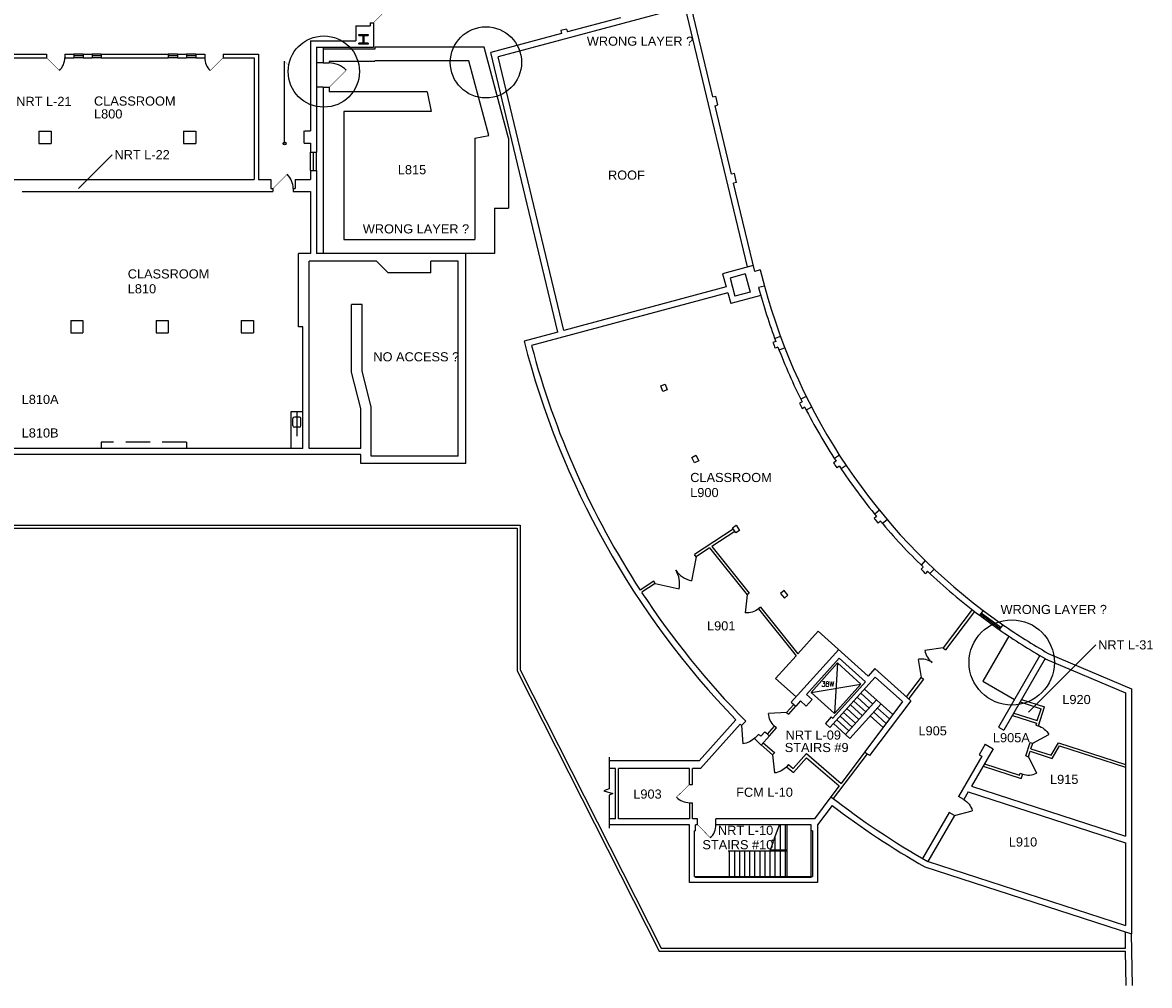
# Model space of a CAD drawing. Extents: x 1029 to 4798, y 49 to 3217.
# Tile 3 of 5: x 2578 to 4798, y 49 to 1948. Entities that reach past the tile are written whole.
import ezdxf

# ---------------------------------------------------------------- set-up
doc = ezdxf.new("R2010")
doc.units = 0
doc.header["$LTSCALE"] = 96
doc.header["$MEASUREMENT"] = 0
doc.linetypes.add('DASHED', pattern=[0.75, 0.5, -0.25])
doc.layers.get('0').update_dxf_attribs({"linetype": 'CONTINUOUS'})
doc.layers.get('DEFPOINTS').update_dxf_attribs({"color": 31, "linetype": 'CONTINUOUS'})
for name, color, linetype in [('A-ANNO-TEXT', 4, 'CONTINUOUS'), ('A-ANNO-TEXT-CTC', 181, 'CONTINUOUS'), ('A-CASE-OVHD', 1, 'DASHED'), ('A-COLS', 1, 'CONTINUOUS'), ('A-DOOR', 2, 'CONTINUOUS'), ('A-FLOR-CASE', 3, 'CONTINUOUS'), ('A-FLOR-SHFT', 1, 'CONTINUOUS'), ('A-FLOR-STRS', 2, 'CONTINUOUS'), ('A-GLAZ', 2, 'CONTINUOUS'), ('A-WALL-FULL', 6, 'CONTINUOUS'), ('A-WALL-SILL', 1, 'CONTINUOUS'), ('P-FIXT', 3, 'CONTINUOUS')]:
    doc.layers.add(name, color=color, linetype=linetype)
doc.styles.add('ARIAL', font='arial.ttf')
doc.styles.add('PP-FPLL-unverified$0$STANDARD', font='ROMANS.shx', dxfattribs={"width": 0.85})

# ---------------------------------------------------------------- blocks, each defined once
blk = doc.blocks.new('PP-FPLL-unverified$0$90S1')
blk.add_line((-0.5, 0), (0.207, 0.707))
blk.add_arc((-0.5, 0), 1, 0, 45)

msp = doc.modelspace()

# ---------------------------------------------------------------- linework, layer by layer
at = {"layer": 'A-ANNO-TEXT'}
for p, q in [((3094, 1709.3), (3094, 1871.3)), ((3094, 1709.3), (3094, 1871.3)), ((3733.8, 499.3), (3733.8, 436.8)), ((3733.8, 499.3), (3733.8, 436.8)), ((3733.8, 436.8), (3723, 432.8)), ((3733.8, 436.8), (3723, 432.8)), ((3723, 432.8), (3740.6, 428)), ((3723, 432.8), (3740.6, 428)), ((3740.6, 428), (3733.8, 424.5)), ((3740.6, 428), (3733.8, 424.5)), ((3733.8, 424.5), (3733.8, 359.5)), ((3733.8, 424.5), (3733.8, 359.5))]:
    msp.add_line(p, q, dxfattribs=at)
at = {"layer": 'A-ANNO-TEXT', "const_width": 0.388}
msp.add_lwpolyline([(3085.5, 1862.8), (3094, 1871.3), (3102.5, 1862.8)], dxfattribs=at)
msp.add_lwpolyline([(3085.5, 1862.8), (3094, 1871.3), (3102.5, 1862.8)], dxfattribs=at)
at = {"layer": 'A-ANNO-TEXT'}
msp.add_circle((3094, 1709.3), 3, dxfattribs=at)
msp.add_circle((3094, 1709.3), 3, dxfattribs=at)
at = {"layer": 'A-ANNO-TEXT-CTC'}
for p, q in [((2754.2, 1687), (2687.9, 1620.7)), ((4692.3, 720.6), (4559.7, 588.1))]:
    msp.add_line(p, q, dxfattribs=at)
at = {"layer": 'A-CASE-OVHD'}
for p, q in [((3118.2, 1180.1), (3118.2, 1108.1)), ((2733, 1120.1), (2733, 1108.1)), ((2901, 1120.1), (2733, 1120.1)), ((2901, 1120.1), (2901, 1108.1))]:
    msp.add_line(p, q, dxfattribs=at)
at = {"layer": 'A-COLS'}
for p, q in [((3240.2, 1923.8), (3258.9, 1923.8)), ((3240.2, 1921.8), (3240.2, 1923.8)), ((3240.2, 1921.8), (3248.6, 1921.8)), ((3248.6, 1907.1), (3248.6, 1921.8)), ((3250.6, 1907.1), (3250.6, 1921.8)), ((3250.6, 1921.8), (3258.9, 1921.8)), ((3258.9, 1923.8), (3258.9, 1921.8)), ((3240.2, 1905.1), (3240.2, 1907.1)), ((3248.6, 1907.1), (3240.2, 1907.1)), ((3258.9, 1905.1), (3240.2, 1905.1)), ((3258.9, 1907.1), (3250.6, 1907.1)), ((3258.9, 1907.1), (3258.9, 1905.1))]:
    msp.add_line(p, q, dxfattribs=at)
at = {"layer": 'A-DOOR'}
for p, q in [((3904.9, 894.4), (3895.6, 847.3)), ((3824.4, 842.1), (3871.2, 831.4)), ((4391.5, 714.7), (4355.8, 709.9)), ((4348.8, 656.8), (4342.9, 692.3))]:
    msp.add_line(p, q, dxfattribs=at)
at = {"layer": 'A-DOOR', "const_width": 1}
for points in [[(3269, 1947.3), (3294.5, 1972.8)], [(2625, 1878.3), (2650.5, 1852.9)], [(2973, 1878.3), (2947.5, 1852.9)], [(3181.8, 1820), (3215.7, 1853.9)], [(3071, 1620.3), (3099.3, 1648.6)], [(3891.9, 445.7), (3866.1, 420.6)], [(3907.9, 366.2), (3933, 340.4)]]:
    msp.add_lwpolyline(points, dxfattribs=at)
at = {"layer": 'A-DOOR'}
for points in [[(2650.5, 1852.9, 0.198912), (2661, 1878.3)], [(2937, 1878.3, 0.198912), (2947.5, 1852.9)], [(3215.7, 1853.9, 0.198912), (3181.8, 1868)], [(3866.1, 420.6, 0.202787), (3891.9, 409.7)], [(3933, 340.4, 0.202787), (3943.9, 366.2)]]:
    msp.add_lwpolyline(points, format="xyb", dxfattribs=at)
for centre, radius, start, end in [((3071, 1620.3), 40, 0, 45), ((3904.9, 894.4), 48, 213, 258.8535), ((3824.4, 842.1), 48, 347.1465, 33), ((4348.8, 656.8), 36, 53.5807, 99.4342), ((4391.5, 714.7), 36, 187.7272, 233.5807)]:
    msp.add_arc(centre, radius, start, end, dxfattribs=at)
at = {"layer": 'A-FLOR-CASE'}
for p, q in [((3272, 1895), (3169.8, 1895)), ((3487.2, 1899), (3272, 1899)), ((3272, 1899), (3272, 1895)), ((3535, 1720), (3487.2, 1899)), ((3169.8, 1868), (3181.8, 1868)), ((3181.8, 1871), (3181.8, 1868)), ((3272, 1871), (3181.8, 1871)), ((3457.2, 1872), (3272, 1872)), ((3496.5, 1724.7), (3457.2, 1872)), ((3169.8, 1820), (3181.8, 1820)), ((3181.8, 1820), (3181.8, 1811)), ((3375, 1811), (3181.8, 1811)), ((3375, 1811), (3383, 1772)), ((3211, 1772), (3211, 1520.1)), ((3383, 1772), (3211, 1772)), ((3469, 1720), (3496.5, 1724.7)), ((3469, 1720), (3469, 1520.1)), ((3535, 1720), (3535, 1582)), ((3508, 1582), (3508, 1492.1)), ((3508, 1582), (3535, 1582)), ((3211, 1520.1), (3469, 1520.1)), ((3508, 1492.1), (3169.8, 1492.1)), ((3106.2, 1180.1), (3106.2, 1108.1)), ((3130.2, 1180.1), (3106.2, 1180.1))]:
    msp.add_line(p, q, dxfattribs=at)
at = {"layer": 'A-FLOR-SHFT'}
for p, q in [((4183.5, 685.1), (4177.4, 585.7)), ((4131.3, 627.1), (4229.6, 643.6))]:
    msp.add_line(p, q, dxfattribs=at)
msp.add_lwpolyline([(4131.3, 627.1), (4183.5, 685.1), (4229.6, 643.6), (4177.4, 585.7)], close=True, dxfattribs=at)
at = {"layer": 'A-FLOR-STRS'}
for p, q in [((4253.3, 604.2), (4229.5, 625.7)), ((4236.9, 633.8), (4292.7, 583.6)), ((4199.1, 544), (4260.6, 612.4)), ((4232.5, 581.2), (4208.8, 602.6)), ((4239.2, 588.6), (4215.5, 610)), ((4245.9, 596.1), (4222.1, 617.5)), ((4212.5, 558.9), (4188.7, 580.3)), ((4219.2, 566.3), (4195.4, 587.8)), ((4225.8, 573.8), (4202.1, 595.2)), ((4273.4, 557.9), (4248.1, 580.6)), ((4279.4, 565.9), (4254.8, 588)), ((4286, 574.7), (4262.2, 596.2)), ((4175.3, 565.5), (4208, 536)), ((4205.8, 551.5), (4182, 572.9)), ((4070.9, 316.5), (4070.9, 366.2)), ((4080.9, 316.5), (4080.9, 366.2)), ((4083.9, 366.2), (4083.9, 264.2)), ((4060.9, 316.5), (4060.9, 343.8)), ((4083.9, 314), (3967.9, 314)), ((3970.9, 264.2), (3970.9, 314)), ((3980.9, 264.2), (3980.9, 314)), ((3990.9, 264.2), (3990.9, 314)), ((4000.9, 264.2), (4000.9, 314)), ((4010.9, 264.2), (4010.9, 314)), ((4020.9, 264.2), (4020.9, 314)), ((4030.9, 264.2), (4030.9, 314)), ((4040.9, 264.2), (4040.9, 314)), ((4050.9, 264.2), (4050.9, 314)), ((4051.4, 316.5), (4083.9, 316.5)), ((4060.9, 264.2), (4060.9, 314)), ((4070.9, 264.2), (4070.9, 314)), ((4080.9, 264.2), (4080.9, 314))]:
    msp.add_line(p, q, dxfattribs=at)
for points in [[(4269.6, 604.4), (4208, 536)], [(4050.6, 315.1), (4057.1, 333.1), (4053.9, 335.6), (4061.6, 336.3), (4058.9, 338.1), (4069, 366.2)]]:
    msp.add_lwpolyline(points, dxfattribs=at)
at = {"layer": 'A-GLAZ'}
for p, q in [((2697, 1881.8), (2679, 1881.8)), ((2733, 1881.8), (2715, 1881.8)), ((2883, 1881.8), (2865, 1881.8)), ((2919, 1881.8), (2901, 1881.8)), ((3151, 1655.8), (3151, 1691.8)), ((4466.6, 780.4), (4502.2, 754.5))]:
    msp.add_line(p, q, dxfattribs=at)
at = {"layer": 'A-WALL-FULL'}
for p, q in [((3883.1, 1978.8), (3515, 1880.2)), ((3755.7, 1957.1), (3651.4, 1929.1)), ((3234.5, 1941.3), (3263, 1941.3)), ((3234.5, 1941.3), (3234.5, 1911.3)), ((3263, 1947.3), (3269, 1947.3)), ((3263, 1947.3), (3263, 1941.3)), ((3269, 1947.3), (3269, 1899.3)), ((3649.8, 1934.9), (3638.2, 1931.8)), ((3638.2, 1931.8), (3639.8, 1926)), ((3649.8, 1934.9), (3651.4, 1929.1)), ((3145, 1911.3), (3234.5, 1911.3)), ((3145, 1911.3), (3145, 1734)), ((3639.8, 1926), (3500.7, 1888.7)), ((3157, 1899.3), (3157, 1691.8)), ((3157, 1899.3), (3269, 1899.3)), ((3169.8, 1899.3), (3169.8, 1868)), ((2505, 1878.3), (2625, 1878.3)), ((2513.2, 1885.3), (2625, 1885.3)), ((2625, 1885.3), (2625, 1878.3)), ((2661, 1885.3), (2661, 1878.3)), ((2661, 1885.3), (2679, 1885.3)), ((2661, 1878.3), (2679, 1878.3)), ((2679, 1885.3), (2679, 1878.3)), ((2697, 1885.3), (2697, 1878.3)), ((2697, 1885.3), (2715, 1885.3)), ((2697, 1878.3), (2715, 1878.3)), ((2715, 1885.3), (2715, 1878.3)), ((2733, 1885.3), (2733, 1878.3)), ((2733, 1885.3), (2865, 1885.3)), ((2733, 1878.3), (2865, 1878.3)), ((2865, 1885.3), (2865, 1878.3)), ((2883, 1885.3), (2883, 1878.3)), ((2883, 1885.3), (2901, 1885.3)), ((2883, 1878.3), (2901, 1878.3)), ((2901, 1885.3), (2901, 1878.3)), ((2919, 1885.3), (2919, 1878.3)), ((2919, 1885.3), (2937, 1885.3)), ((2919, 1878.3), (2937, 1878.3)), ((2937, 1885.3), (2937, 1878.3)), ((2973, 1885.3), (2973, 1878.3)), ((2973, 1885.3), (3043, 1885.3)), ((2973, 1878.3), (3034, 1878.3)), ((3034, 1878.3), (3034, 1638.3)), ((3043, 1885.3), (3043, 1638.3)), ((3169.8, 1868), (3157, 1868)), ((3169.8, 1820), (3157, 1820)), ((3169.8, 1820), (3169.8, 1492.1)), ((2610, 1733.3), (2634, 1733.3)), ((2610, 1733.3), (2610, 1709.3)), ((2634, 1733.3), (2634, 1709.3)), ((2895, 1733.3), (2895, 1709.3)), ((2895, 1733.3), (2919, 1733.3)), ((2919, 1733.3), (2919, 1709.3)), ((3133, 1710), (3133, 1734)), ((3133.8, 1734), (3145, 1734)), ((3133, 1710), (3145, 1710)), ((3145, 1710), (3145, 1691.8)), ((2610, 1709.3), (2634, 1709.3)), ((2895, 1709.3), (2919, 1709.3)), ((3145, 1691.8), (3157, 1691.8)), ((3145, 1655.8), (3157, 1655.8)), ((3145, 1655.8), (3145, 1638.3)), ((3157, 1655.8), (3157, 1492.1)), ((2552.5, 1638.3), (3034, 1638.3)), ((3043, 1638.3), (3067, 1638.3)), ((3067, 1638.3), (3067, 1620.3)), ((3115, 1638.3), (3115, 1620.3)), ((3115, 1638.3), (3145, 1638.3)), ((2577, 1614.3), (3071, 1614.3)), ((3067, 1620.3), (3071, 1620.3)), ((3071, 1620.3), (3071, 1614.3)), ((3111, 1620.3), (3115, 1620.3)), ((3111, 1620.3), (3111, 1614.3)), ((3111, 1614.3), (3145, 1614.3)), ((3145, 1614.3), (3145, 1492.1)), ((3145, 1492.1), (3121.2, 1492.1)), ((3121.2, 1348.1), (3121.2, 1492.1)), ((3451.2, 1492.1), (3157, 1492.1)), ((3451.2, 1078.1), (3451.2, 1492.1)), ((3275, 1477.1), (3142.2, 1477.1)), ((3142.2, 1108.1), (3142.2, 1477.1)), ((3298, 1454.1), (3275, 1477.1)), ((3382, 1454.1), (3382, 1477.1)), ((3436.2, 1477.1), (3382, 1477.1)), ((3436.2, 1093.1), (3436.2, 1477.1)), ((4017.6, 1468.7), (3957.2, 1452.5)), ((3382, 1454.1), (3298, 1454.1)), ((3957.2, 1452.5), (3964.2, 1426.4)), ((4001.8, 1452.1), (3971.9, 1444)), ((3971.9, 1444), (3981.5, 1408.3)), ((4001.8, 1452.1), (4011.4, 1416.3)), ((4031.1, 1459.9), (4020.4, 1457)), ((4031.1, 1459.9), (4039.6, 1428.2)), ((3964.2, 1426.4), (3644.2, 1340.7)), ((4039.6, 1428.2), (4028.1, 1425.1)), ((3967.3, 1414.8), (3580.6, 1311.2)), ((3967.3, 1414.8), (3973, 1393.6)), ((4032.4, 1409.5), (3973, 1393.6)), ((4011.4, 1416.3), (3981.5, 1408.3)), ((3247, 1391.6), (3226, 1391.6)), ((3226, 1258.5), (3226, 1391.6)), ((3247, 1261.1), (3247, 1391.6)), ((2672.8, 1360.1), (2696.8, 1360.1)), ((2672.8, 1360.1), (2672.8, 1336.1)), ((2696.8, 1360.1), (2696.8, 1336.1)), ((2840.8, 1360.1), (2864.8, 1360.1)), ((2840.8, 1360.1), (2840.8, 1336.1)), ((2864.8, 1360.1), (2864.8, 1336.1)), ((3008.8, 1360.1), (3032.8, 1360.1)), ((3008.8, 1360.1), (3008.8, 1336.1)), ((3032.8, 1360.1), (3032.8, 1336.1)), ((2672.8, 1336.1), (2696.8, 1336.1)), ((2840.8, 1336.1), (2864.8, 1336.1)), ((3008.8, 1336.1), (3032.8, 1336.1)), ((3130.2, 1348.1), (3121.2, 1348.1)), ((3130.2, 1108.1), (3130.2, 1348.1)), ((3632.6, 1337.5), (3566, 1319.7)), ((4062, 1319), (4056.3, 1316.9)), ((4071.1, 1328.8), (4059.9, 1324.6)), ((4066.2, 1307.7), (4060.6, 1305.6)), ((4079.6, 1306.4), (4068.4, 1302.1)), ((3244, 1186.5), (3226, 1258.5)), ((3265, 1189.1), (3247, 1261.1)), ((4113.7, 1199.9), (4108.3, 1197.1)), ((4121.7, 1210.7), (4111, 1205.2)), ((3244, 1108.1), (3244, 1186.5)), ((3265, 1093.1), (3265, 1189.1)), ((4119.1, 1189.2), (4113.7, 1186.4)), ((4132.5, 1189.2), (4121.8, 1183.8)), ((3244, 1096.1), (2505, 1096.1)), ((3130.2, 1108.1), (2553, 1108.1)), ((3244, 1108.1), (3142.2, 1108.1)), ((3244, 1078.1), (3244, 1096.1)), ((3436.2, 1093.1), (3265, 1093.1)), ((4187.4, 1094.5), (4177.4, 1087.9)), ((3451.2, 1078.1), (3244, 1078.1)), ((4180.6, 1082.8), (4175.6, 1079.6)), ((4187.2, 1072.8), (4182.2, 1069.5)), ((4200.6, 1074.4), (4190.5, 1067.8)), ((4266, 986.1), (4256.7, 978.4)), ((2350.5, 957), (3558.1, 957)), ((3558.1, 957), (3558.1, 671.3)), ((4260.5, 973.7), (4255.9, 969.9)), ((4268.2, 964.5), (4263.6, 960.7)), ((4281.3, 967.6), (4272.1, 959.9)), ((2350.5, 951), (3552.1, 951)), ((3552.1, 951), (3552.1, 669.8)), ((3978.2, 948.7), (3901.9, 898.9)), ((3981, 944.3), (3936, 914.9)), ((3931.6, 912), (3904.8, 894.5)), ((3931.6, 912), (4005.4, 819.7)), ((3936, 914.9), (4009.5, 823)), ((3904.8, 894.5), (3901.9, 898.9)), ((4352.2, 874.3), (4348, 870)), ((4356.5, 886.9), (4348.2, 878.2)), ((4360.9, 866), (4356.7, 861.7)), ((4373.8, 870.2), (4365.5, 861.6)), ((3821.6, 846.3), (3794.8, 828.8)), ((3824.5, 842), (3821.6, 846.3)), ((3824.5, 842), (3797.7, 824.4)), ((4009.5, 823), (4005.4, 819.7)), ((4032, 794.9), (4027.9, 791.6)), ((4027.9, 791.6), (4101.9, 699)), ((4032, 794.9), (4105.4, 703)), ((4448.5, 790.4), (4391.5, 714.7)), ((4453.3, 786.8), (4396.3, 711.1)), ((4470.4, 788.7), (4463.1, 779.2)), ((4509.2, 760.5), (4502, 750.9)), ((4145.7, 747.7), (4105.4, 703)), ((4145.7, 747.7), (4243.7, 659.4)), ((4521.1, 737.9), (4470, 649.4)), ((4185.8, 711.6), (4092.4, 607.8)), ((4391.5, 714.7), (4396.3, 711.1)), ((4101.9, 699), (4061.6, 654.4)), ((4186.7, 694.6), (4122.2, 623)), ((4186.7, 694.6), (4238.7, 647.8)), ((4582.2, 699.7), (4500.7, 558.5)), ((4592.6, 693.7), (4511.1, 552.5)), ((4592.6, 693.6), (4750.6, 626.5)), ((4598.6, 704.1), (4762.6, 634.4)), ((3552.1, 669.8), (3832.3, 117.1)), ((3558.1, 671.3), (3836, 123.1)), ((4257.1, 674.2), (4243.7, 659.4)), ((4257.1, 674.2), (4328, 610.4)), ((4061.6, 654.4), (4101.8, 618.2)), ((4258, 657.3), (4168.6, 558)), ((4238.7, 647.8), (4174.2, 576.2)), ((4258, 657.3), (4311.8, 608.9)), ((4348, 657), (4319, 618.5)), ((4352.8, 653.4), (4323.8, 614.9)), ((4348, 657), (4352.8, 653.4)), ((4470, 649.4), (4532.4, 613.4)), ((4122.2, 623), (4133.3, 612.9)), ((4750.6, 626.5), (4750.6, 343.4)), ((4762.6, 634.4), (4762.6, 150.9)), ((4083.3, 587.5), (4097.4, 603.3)), ((4087.3, 584), (4101.3, 599.8)), ((4092.4, 607.8), (4101.3, 599.8)), ((4110.7, 610.2), (4101.3, 599.8)), ((4110.7, 610.2), (4121.8, 600.2)), ((4133.3, 612.9), (4121.8, 600.2)), ((4311.8, 608.9), (4237.3, 510)), ((4328, 610.4), (4246.8, 502.7)), ((4543.4, 608.4), (4584.8, 595)), ((4546.1, 613.1), (4591.4, 598.4)), ((4083.3, 587.5), (4087.3, 584)), ((4171.2, 578.8), (4159.7, 566.1)), ((4171.2, 578.8), (4174.2, 576.2)), ((4528.1, 581.9), (4575.5, 566.5)), ((4530.8, 586.5), (4577.1, 571.5)), ((4577.1, 571.5), (4584.8, 595)), ((4579.3, 561), (4591.4, 598.4)), ((3983.4, 572.9), (3910.7, 492.2)), ((3991.8, 564.3), (3913.4, 477.2)), ((3994.1, 561.8), (4002.7, 570.3)), ((4045.4, 544.7), (4059.4, 560.5)), ((4049.3, 541.2), (4063.3, 557.1)), ((4063.1, 557.1), (4058.8, 560.6)), ((4159.7, 566.1), (4168.6, 558)), ((4500.7, 558.5), (4511.1, 552.5)), ((4575.5, 566.5), (4574.3, 562.7)), ((4574.3, 562.7), (4579.3, 561)), ((4019.7, 536.5), (4028.4, 545.1)), ((4040.6, 549.6), (4032.6, 540.6)), ((4049.3, 541.2), (4033.2, 523.4)), ((4033.1, 523.5), (4055.7, 504.1)), ((4037, 528), (4059.6, 508.7)), ((4490.1, 516.1), (4447.3, 442)), ((4474.5, 525.1), (4462.5, 504.3)), ((4474.5, 525.1), (4490.1, 516.1)), ((4554.5, 501.8), (4563.1, 528.4)), ((4559.5, 500.2), (4563, 511)), ((4563, 511), (4606.7, 496.8)), ((4563.1, 528.4), (4568.1, 526.8)), ((4564.6, 516), (4568.1, 526.8)), ((4564.6, 516), (4604.3, 503.1)), ((4604.3, 503.1), (4618.6, 527.9)), ((4606.7, 496.8), (4621, 521.6)), ((4618.6, 527.9), (4750.6, 485)), ((4621, 521.6), (4750.6, 479.5)), ((3910.7, 492.2), (3733.8, 492.2)), ((4059.7, 508.6), (4055.7, 504.1)), ((4122.1, 506.4), (4096, 477.4)), ((4122.7, 498), (4096.6, 469)), ((4122.1, 506.4), (4190.4, 447.8)), ((4122.7, 498), (4186.8, 443)), ((4242, 506.3), (4175.2, 417.7)), ((4237.2, 509.9), (4190.4, 447.8)), ((4467.7, 501.3), (4421.8, 421.8)), ((4462.5, 504.3), (4467.7, 501.3)), ((4554.5, 501.8), (4559.5, 500.2)), ((3745.9, 477.2), (3733.8, 477.2)), ((3745.9, 378.2), (3745.9, 477.2)), ((3751.9, 378.2), (3751.9, 477.2)), ((3891.9, 477.2), (3751.9, 477.2)), ((3891.9, 445.7), (3891.9, 477.2)), ((3913.4, 477.2), (3897.9, 477.2)), ((3897.9, 445.7), (3897.9, 477.2)), ((4086.9, 485.2), (4083, 480.7)), ((4083, 480.7), (4096.6, 469)), ((4086.9, 485.2), (4096, 477.4)), ((4470.2, 481.6), (4545.5, 457.1)), ((4472.9, 486.3), (4542.1, 463.8)), ((4542.1, 463.8), (4543.4, 467.6)), ((4543.4, 467.6), (4548.4, 465.9)), ((3891.9, 445.7), (3897.9, 445.7)), ((4545.5, 457.1), (4548.4, 465.9)), ((4186.8, 443), (4170.4, 421.3)), ((4441.2, 431.4), (4432.2, 415.8)), ((4441.2, 431.4), (4750.6, 330.8)), ((4447.3, 442), (4750.6, 343.4)), ((3891.9, 409.7), (3897.9, 409.7)), ((3891.9, 409.7), (3891.9, 378.2)), ((3897.9, 378.2), (3897.9, 409.7)), ((4170.5, 421.3), (4138, 378.2)), ((4172.8, 404.4), (4143.9, 366.2)), ((4432.2, 415.8), (4421.8, 421.8)), ((3745.9, 378.2), (3733.8, 378.2)), ((3891.9, 378.2), (3751.9, 378.2)), ((3907.9, 378.2), (3897.9, 378.2)), ((3907.9, 366.2), (3907.9, 378.2)), ((4138, 378.2), (3943.9, 378.2)), ((3943.9, 366.2), (3943.9, 378.2)), ((4403.8, 390.6), (4351.2, 299.6)), ((4414.2, 384.6), (4361.6, 293.6)), ((4414.2, 384.6), (4403.8, 390.6)), ((3891.9, 366.2), (3733.8, 366.2)), ((3891.9, 252.2), (3891.9, 366.2)), ((3907.9, 366.2), (3903.9, 366.2)), ((3903.9, 354.2), (3903.9, 366.2)), ((4131.9, 366.2), (3943.9, 366.2)), ((4131.9, 262.2), (4131.9, 366.2)), ((4143.9, 366.2), (4143.9, 252.2)), ((3901.9, 264.2), (3901.9, 354.2)), ((3903.9, 354.2), (3901.9, 354.2)), ((4133.9, 354.2), (4131.9, 354.2)), ((4133.9, 354.2), (4133.9, 264.2)), ((4750.6, 330.8), (4750.6, 167.4)), ((4361.8, 293.8), (4750.6, 167.4)), ((4355.6, 283.2), (4762.6, 150.9)), ((4143.9, 252.2), (3891.9, 252.2)), ((3901.9, 264.2), (4133.9, 264.2)), ((3903.9, 262.2), (3903.9, 264.2)), ((4131.9, 262.2), (3903.9, 262.2)), ((4751.1, 123.1), (4750.6, 154.8)), ((4764.4, 49.4), (4762.6, 150.9)), ((3832.3, 117.1), (4751.2, 117.1)), ((3836, 123.1), (4751.1, 123.1)), ((4752.4, 49.4), (4751.2, 117.1))]:
    msp.add_line(p, q, dxfattribs=at)
at = {"layer": 'A-WALL-FULL', "extrusion": (0, 0, -1)}
for p, q in [((4005.9, 1465.9), (3883.1, 1978.8)), ((3938, 1801.2), (3896, 1976.4)), ((3632.6, 1337.5), (3500.7, 1888.7)), ((3644.2, 1340.7), (3515, 1880.2)), ((3938, 1801.2), (3943.8, 1802.6)), ((3948, 1785.1), (3943.8, 1802.6)), ((3942.2, 1783.7), (3948, 1785.1)), ((3974.5, 1648.6), (3942.2, 1783.7)), ((3980.4, 1649.9), (3974.5, 1648.6)), ((3984.6, 1632.4), (3980.4, 1649.9)), ((3984.6, 1632.4), (3978.7, 1631)), ((4020.4, 1457), (3978.7, 1631))]:
    msp.add_line(p, q, dxfattribs=at)
at = {"layer": 'A-WALL-FULL'}
for points in [[(3835.2, 1231.6), (3843.7, 1234.7), (3847.9, 1223.5), (3839.5, 1220.3)], [(3896.6, 1090.5), (3904.6, 1094.6), (3910.1, 1083.9), (3902, 1079.8)], [(3976.3, 951.5), (3983.8, 956.5), (3990.4, 946.4), (3982.9, 941.5)], [(4071.1, 822.4), (4078.8, 813.2), (4085.7, 818.9), (4078.1, 828.1)]]:
    msp.add_lwpolyline(points, close=True, dxfattribs=at)
for centre, radius, start, end in [((5188.7, 1737.4), 1201.9, 195.0589, 200.3718), ((5188.7, 1737.4), 1189.9, 195.0594, 232.8664), ((5187.4, 1735.8), 1674, 194.3947, 224.0058), ((5187.4, 1735.8), 1662, 194.804, 213.0771), ((5188.7, 1737.4), 1207.9, 200.3732, 200.9424), ((5188.7, 1737.4), 1201.9, 200.9438, 206.5648), ((5188.7, 1737.4), 1207.9, 206.5662, 207.1354), ((5188.7, 1737.4), 1201.9, 207.1368, 212.9945), ((5188.7, 1737.4), 1207.9, 212.9959, 213.5651), ((5188.7, 1737.4), 1201.9, 213.5665, 219.4445), ((5188.7, 1737.4), 1207.9, 219.4459, 220.0151), ((5188.7, 1737.4), 1201.9, 220.0165, 225.8945), ((5188.7, 1737.4), 1207.9, 225.8959, 226.4651), ((5188.7, 1737.4), 1201.9, 226.4665, 232.8664), ((5187.4, 1735.8), 1662, 213.2581, 224.5341), ((5188.7, 1737.4), 1189.9, 235.1782, 240.2702), ((5188.7, 1737.4), 1201.9, 235.1551, 240.2675), ((5187.4, 1735.8), 1674, 224.4174, 224.5341), ((5187.4, 1735.8), 1674, 225.7662, 226.4107), ((5187.4, 1735.8), 1662, 225.7751, 225.9853), ((5187.4, 1735.8), 1650, 225.9707, 226.3876), ((5191, 1740.6), 1557, 232.2244, 232.666), ((5187.4, 1735.8), 1662, 232.2734, 240.2068), ((5187.4, 1735.8), 1674, 232.6894, 240.2054)]:
    msp.add_arc(centre, radius, start, end, dxfattribs=at)
at = {"layer": 'A-WALL-SILL'}
for p, q in [((2697, 1885.3), (2679, 1885.3)), ((2697, 1881.8), (2679, 1881.8)), ((2697, 1878.3), (2679, 1878.3)), ((2733, 1885.3), (2715, 1885.3)), ((2733, 1881.8), (2715, 1881.8)), ((2733, 1878.3), (2715, 1878.3)), ((2883, 1885.3), (2865, 1885.3)), ((2883, 1878.3), (2865, 1878.3)), ((2919, 1885.3), (2901, 1885.3)), ((2919, 1878.3), (2901, 1878.3)), ((3145, 1655.8), (3145, 1691.8)), ((3151, 1655.8), (3151, 1691.8)), ((3157, 1655.8), (3157, 1691.8)), ((4464.8, 778), (4463, 779.2)), ((4468.4, 782.8), (4464.7, 777.9)), ((4464.9, 777.9), (4500.5, 752)), ((4466.7, 784), (4505.5, 755.8)), ((4470.4, 788.7), (4509.2, 760.5)), ((4504, 756.9), (4500.4, 752.1)), ((4501.9, 751), (4500.4, 752.1))]:
    msp.add_line(p, q, dxfattribs=at)
at = {"layer": 'DEFPOINTS'}
for centre, radius in [((3490.8, 1869.1), 70.2), ((3171.4, 1851), 70.2), ((4526.7, 686.2), 84)]:
    msp.add_circle(centre, radius, dxfattribs=at)
at = {"layer": 'P-FIXT'}
for p, q in [((3110.3, 1153), (3110.3, 1167)), ((3123.3, 1170), (3113.3, 1170)), ((3126.3, 1153), (3126.3, 1167)), ((3123.3, 1150), (3113.3, 1150))]:
    msp.add_line(p, q, dxfattribs=at)
for centre, start, end in [((3113.3, 1167), 90, 180), ((3123.3, 1167), 0, 90), ((3113.3, 1153), 180, 270), ((3123.3, 1153), 270, 0)]:
    msp.add_arc(centre, 3, start, end, dxfattribs=at)

# ---------------------------------------------------------------- block references
at = {"layer": 'A-DOOR'}
for p, xscale, yscale, zscale, rotation in [((4016.6, 805.7), -36.00000000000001, 36, 36, 129), ((4071.4, 574), -36, 36, 36, 47.99999999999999), ((4007.8, 550.1), -36, 36, 36, 138.8961749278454), ((4573.2, 544.1), -36, 36, 36, 253.8147801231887), ((4069.6, 492.7), -35.9999999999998, 35.9999999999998, 36, 140.7707952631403), ((4554, 483.2), 35.99999999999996, 35.99999999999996, 35.99999999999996, 250.8027988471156), ((4423.2, 400.2), -35.99999999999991, 35.99999999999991, 36, 240.0000000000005)]:
    msp.add_blockref('PP-FPLL-unverified$0$90S1', p, dxfattribs=dict(at, xscale=xscale, yscale=yscale, zscale=zscale, rotation=rotation))

# ---------------------------------------------------------------- texts
at = {"layer": 'A-ANNO-TEXT', "style": 'ARIAL'}
for s, p in [('CLASSROOM', (2718.6, 1783.9)), ('L800', (2718.6, 1758.5)), ('ROOF', (3731.3, 1637.9)), ('CLASSROOM', (2785.1, 1443.1)), ('L810', (2785.1, 1413.8)), ('CLASSROOM', (3893.3, 1041.8)), ('L900', (3893.3, 1012.1)), ('L901', (3926.4, 749.3)), ('L920', (4626.4, 604.1)), ('L905', (4343, 542.4)), ('STAIRS #9', (4079.5, 509.5)), ('L915', (4602.2, 446.7)), ('L903', (3781.1, 417.7)), ('STAIRS #10', (3917.3, 317.9)), ('L910', (4521, 323.3))]:
    msp.add_text(s, height=18, dxfattribs=at).set_placement(p)
at = {"layer": 'A-ANNO-TEXT', "style": 'PP-FPLL-unverified$0$STANDARD', "width": 0.85}
msp.add_text('38W', height=10.06, dxfattribs=at).set_placement((4152, 638.6))
at = {"layer": 'A-ANNO-TEXT-CTC', "style": 'ARIAL'}
for s, p in [('NRT L-21', (2565.4, 1783.3)), ('NRT L-22', (2758.9, 1678.2)), ('L815', (3317.2, 1648.5)), ('L810A', (2576.1, 1195.7)), ('L810B', (2576.1, 1129.6)), ('NRT L-31', (4697, 711.8)), ('NRT L-09', (4081.3, 534)), ('L905A', (4489.7, 528.8)), ('FCM L-10', (3983.8, 421.3)), ('NRT L-10', (3947.9, 346.3))]:
    msp.add_text(s, height=18, dxfattribs=at).set_placement(p)
at = {"layer": 'DEFPOINTS', "style": 'ARIAL'}
for s, p in [('WRONG LAYER ?', (3689.6, 1901.9)), ('WRONG LAYER ?', (3248.2, 1531.9)), ('NO ACCESS ?', (3269, 1279.7)), ('WRONG LAYER ?', (4504.7, 781.6))]:
    msp.add_text(s, height=18, dxfattribs=at).set_placement(p)

doc.saveas('drawing.dxf')
